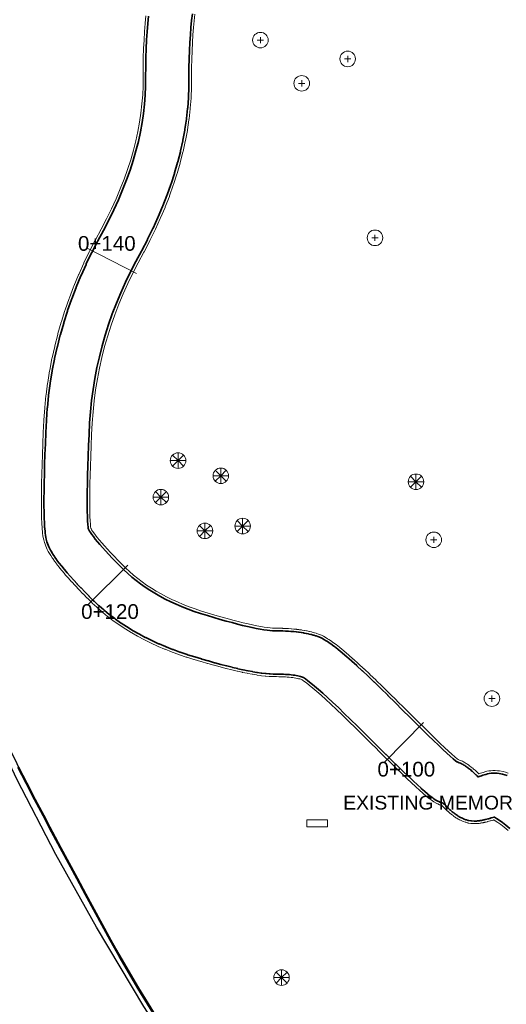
# Model space of a CAD drawing. Header units: metres. Extents: x -6552 to -6384, y 5654608 to 5654799.
# Tile 3 of 20: x -6520 to -6492, y 5654663 to 5654720. Entities that reach past the tile are written whole.
import ezdxf
from ezdxf.enums import TextEntityAlignment as Align

# ---------------------------------------------------------------- set-up
doc = ezdxf.new("R2010")
doc.units = ezdxf.units.M
doc.header["$LTSCALE"] = 0.5
doc.linetypes.add('PHANTOM', pattern=[22, 12, -2, 2, -2, 2, -2])
for name, color, linetype, lineweight in [('L-ANNO-DIMS', 2, 'Continuous', 18), ('L-HARD-PATT', 253, 'Continuous', 13), ('L-HARD-PAVE', 8, 'Continuous', 35), ('V-PROP-LINE', 7, 'PHANTOM', 50), ('V-ROAD-CURB', 7, 'Continuous', 25), ('V-ROAD-SW', 8, 'Continuous', 25), ('V-SITE-FURN', 40, 'Continuous', 18), ('V-VEG-TREE', 94, 'Continuous', 18)]:
    doc.layers.add(name, color=color, linetype=linetype, lineweight=lineweight)
doc.styles.add('BR-STD', font='arial.ttf')

# ---------------------------------------------------------------- blocks, each defined once
blk = doc.blocks.new('SITE-BENCH')
at = {"color": 0, "lineweight": -2}
blk.add_lwpolyline([(-1.5, -0.5), (1.5, -0.5), (1.5, 0.5), (-1.5, 0.5)], close=True, dxfattribs=at)
blk = doc.blocks.new('VEG-TREE-DECID')
at = {"color": 0, "lineweight": -2}
for p, q in [((-0.6, 0), (0.6, 0)), ((0, -0.6), (0, 0.6))]:
    blk.add_line(p, q, dxfattribs=at)
blk.add_circle((0, 0), 1.5, dxfattribs=at)
blk = doc.blocks.new('VEG-TREE-CONIF')
at = {"color": 0, "lineweight": -2}
for q in [(-1.5, 0), (-1.06, 1.06), (-1.06, -1.06), (0, 1.5), (1.06, 1.06), (1.5, 0), (0, -1.5), (1.06, -1.06)]:
    blk.add_line((0, 0), q, dxfattribs=at)
blk.add_circle((0, 0), 1.5, dxfattribs=at)

msp = doc.modelspace()

# ---------------------------------------------------------------- linework, layer by layer
at = {"layer": 'L-ANNO-DIMS'}
for points in [[(-6513.031, 5654705.658), (-6515.876, 5654707.124)], [(-6513.53, 5654688.793), (-6515.801, 5654686.538)], [(-6496.434, 5654679.705), (-6498.682, 5654677.428)]]:
    msp.add_lwpolyline(points, dxfattribs=at)
at = {"layer": 'L-HARD-PATT'}
for points in [[(-6491.614, 5654676.629), (-6491.744, 5654676.673), (-6491.884, 5654676.712), (-6492.064, 5654676.748), (-6492.189, 5654676.764), (-6492.311, 5654676.773), (-6492.433, 5654676.77), (-6492.542, 5654676.762), (-6492.646, 5654676.751), (-6492.748, 5654676.73), (-6492.848, 5654676.701), (-6492.938, 5654676.672), (-6493.02, 5654676.645), (-6493.097, 5654676.62), (-6493.169, 5654676.598), (-6493.236, 5654676.578), (-6493.292, 5654676.562), (-6493.297, 5654676.566), (-6493.342, 5654676.61), (-6493.397, 5654676.665), (-6493.412, 5654676.68), (-6493.473, 5654676.738), (-6493.489, 5654676.754), (-6493.547, 5654676.808), (-6493.566, 5654676.825), (-6493.623, 5654676.876), (-6493.644, 5654676.894), (-6493.698, 5654676.941), (-6493.722, 5654676.961), (-6493.775, 5654677.004), (-6493.802, 5654677.026), (-6493.853, 5654677.065), (-6493.885, 5654677.089), (-6493.934, 5654677.124), (-6493.971, 5654677.149), (-6494.018, 5654677.181), (-6494.061, 5654677.208), (-6494.106, 5654677.236), (-6494.157, 5654677.265), (-6494.2, 5654677.289), (-6494.261, 5654677.32), (-6494.302, 5654677.34), (-6494.376, 5654677.372), (-6494.415, 5654677.387), (-6494.502, 5654677.419), (-6494.523, 5654677.425), (-6494.588, 5654677.479), (-6494.728, 5654677.599), (-6494.898, 5654677.751), (-6495.097, 5654677.933), (-6495.323, 5654678.145), (-6495.577, 5654678.385), (-6495.857, 5654678.654), (-6496.164, 5654678.951), (-6496.496, 5654679.275), (-6496.854, 5654679.628), (-6497.239, 5654680.008), (-6497.648, 5654680.416), (-6498.085, 5654680.853), (-6498.089, 5654680.857), (-6498.505, 5654681.269), (-6498.51, 5654681.274), (-6498.904, 5654681.66), (-6498.91, 5654681.665), (-6499.283, 5654682.027), (-6499.289, 5654682.033), (-6499.64, 5654682.369), (-6499.647, 5654682.375), (-6499.977, 5654682.686), (-6499.986, 5654682.693), (-6500.294, 5654682.979), (-6500.304, 5654682.987), (-6500.591, 5654683.247), (-6500.603, 5654683.258), (-6500.868, 5654683.492), (-6500.882, 5654683.504), (-6501.127, 5654683.713), (-6501.144, 5654683.728), (-6501.367, 5654683.912), (-6501.389, 5654683.93), (-6501.591, 5654684.088), (-6501.62, 5654684.111), (-6501.8, 5654684.244), (-6501.841, 5654684.272), (-6501.999, 5654684.38), (-6502.058, 5654684.418), (-6502.195, 5654684.5), (-6502.286, 5654684.55), (-6502.402, 5654684.606), (-6502.558, 5654684.67), (-6502.652, 5654684.701), (-6502.688, 5654684.713), (-6502.785, 5654684.742), (-6502.82, 5654684.752), (-6502.921, 5654684.779), (-6502.954, 5654684.788), (-6503.059, 5654684.813), (-6503.09, 5654684.82), (-6503.199, 5654684.843), (-6503.228, 5654684.849), (-6503.341, 5654684.871), (-6503.369, 5654684.876), (-6503.486, 5654684.895), (-6503.512, 5654684.899), (-6503.633, 5654684.917), (-6503.657, 5654684.92), (-6503.782, 5654684.936), (-6503.806, 5654684.938), (-6503.935, 5654684.952), (-6503.957, 5654684.954), (-6504.089, 5654684.966), (-6504.11, 5654684.968), (-6504.247, 5654684.977), (-6504.267, 5654684.979), (-6504.407, 5654684.986), (-6504.426, 5654684.987), (-6504.57, 5654684.993), (-6504.588, 5654684.994), (-6504.737, 5654684.998), (-6504.754, 5654684.998), (-6504.906, 5654685), (-6504.922, 5654685), (-6505.05, 5654685), (-6505.17, 5654685.005), (-6505.314, 5654685.017), (-6505.481, 5654685.037), (-6505.668, 5654685.064), (-6505.876, 5654685.098), (-6506.103, 5654685.141), (-6506.348, 5654685.191), (-6506.611, 5654685.25), (-6506.892, 5654685.316), (-6507.19, 5654685.391), (-6507.505, 5654685.473), (-6507.837, 5654685.564), (-6508.186, 5654685.662), (-6508.552, 5654685.769), (-6508.933, 5654685.884), (-6509.321, 5654686.003), (-6509.687, 5654686.126), (-6510.044, 5654686.255), (-6510.389, 5654686.391), (-6510.725, 5654686.534), (-6511.05, 5654686.683), (-6511.365, 5654686.839), (-6511.67, 5654687.001), (-6511.964, 5654687.169), (-6512.249, 5654687.344), (-6512.524, 5654687.525), (-6512.79, 5654687.712), (-6513.045, 5654687.906), (-6513.292, 5654688.106), (-6513.529, 5654688.312), (-6513.757, 5654688.524), (-6513.987, 5654688.755), (-6514.216, 5654688.988), (-6514.431, 5654689.21), (-6514.631, 5654689.421), (-6514.816, 5654689.621), (-6514.986, 5654689.81), (-6515.142, 5654689.987), (-6515.282, 5654690.152), (-6515.407, 5654690.305), (-6515.516, 5654690.444), (-6515.609, 5654690.569), (-6515.685, 5654690.678), (-6515.744, 5654690.77), (-6515.786, 5654690.84), (-6515.786, 5654690.84), (-6515.809, 5654690.886), (-6515.811, 5654690.892), (-6515.825, 5654690.991), (-6515.84, 5654691.15), (-6515.853, 5654691.359), (-6515.864, 5654691.614), (-6515.871, 5654691.911), (-6515.875, 5654692.249), (-6515.875, 5654692.627), (-6515.871, 5654693.044), (-6515.864, 5654693.5), (-6515.852, 5654693.995), (-6515.837, 5654694.527), (-6515.817, 5654695.098), (-6515.794, 5654695.706), (-6515.767, 5654696.352), (-6515.736, 5654697.019), (-6515.688, 5654697.667), (-6515.622, 5654698.31), (-6515.537, 5654698.95), (-6515.433, 5654699.586), (-6515.311, 5654700.218), (-6515.171, 5654700.846), (-6515.012, 5654701.471), (-6514.834, 5654702.092), (-6514.638, 5654702.71), (-6514.424, 5654703.325), (-6514.19, 5654703.936), (-6513.938, 5654704.544), (-6513.667, 5654705.149), (-6513.377, 5654705.751), (-6513.069, 5654706.35), (-6512.733, 5654706.96), (-6512.719, 5654706.987), (-6512.396, 5654707.608), (-6512.382, 5654707.636), (-6512.081, 5654708.253), (-6512.067, 5654708.283), (-6511.788, 5654708.896), (-6511.775, 5654708.927), (-6511.517, 5654709.536), (-6511.504, 5654709.569), (-6511.267, 5654710.174), (-6511.254, 5654710.208), (-6511.04, 5654710.81), (-6511.027, 5654710.846), (-6510.834, 5654711.443), (-6510.823, 5654711.481), (-6510.651, 5654712.074), (-6510.64, 5654712.113), (-6510.49, 5654712.703), (-6510.48, 5654712.743), (-6510.351, 5654713.329), (-6510.343, 5654713.371), (-6510.236, 5654713.953), (-6510.228, 5654713.996), (-6510.142, 5654714.574), (-6510.137, 5654714.618), (-6510.072, 5654715.193), (-6510.068, 5654715.238), (-6510.025, 5654715.808), (-6510.022, 5654715.855), (-6510.001, 5654716.421), (-6510, 5654716.469), (-6510, 5654717.025), (-6509.994, 5654717.553), (-6509.983, 5654718.062), (-6509.966, 5654718.55), (-6509.943, 5654719.016), (-6509.915, 5654719.462), (-6509.882, 5654719.887), (-6509.843, 5654720.29), (-6509.799, 5654720.672)], [(-6509.65, 5654720.653), (-6509.694, 5654720.275), (-6509.732, 5654719.874), (-6509.766, 5654719.452), (-6509.794, 5654719.008), (-6509.816, 5654718.543), (-6509.833, 5654718.058), (-6509.844, 5654717.551), (-6509.85, 5654717.024), (-6509.85, 5654716.469), (-6509.851, 5654716.416), (-6509.872, 5654715.849), (-6509.875, 5654715.797), (-6509.918, 5654715.227), (-6509.923, 5654715.176), (-6509.988, 5654714.602), (-6509.994, 5654714.552), (-6510.08, 5654713.974), (-6510.088, 5654713.926), (-6510.196, 5654713.344), (-6510.205, 5654713.297), (-6510.334, 5654712.711), (-6510.345, 5654712.666), (-6510.495, 5654712.076), (-6510.507, 5654712.033), (-6510.679, 5654711.439), (-6510.691, 5654711.397), (-6510.885, 5654710.8), (-6510.898, 5654710.76), (-6511.113, 5654710.158), (-6511.127, 5654710.12), (-6511.364, 5654709.514), (-6511.379, 5654709.478), (-6511.636, 5654708.869), (-6511.652, 5654708.834), (-6511.931, 5654708.221), (-6511.947, 5654708.187), (-6512.247, 5654707.57), (-6512.263, 5654707.539), (-6512.585, 5654706.918), (-6512.601, 5654706.888), (-6512.936, 5654706.279), (-6513.243, 5654705.684), (-6513.531, 5654705.086), (-6513.8, 5654704.485), (-6514.051, 5654703.881), (-6514.283, 5654703.273), (-6514.496, 5654702.663), (-6514.691, 5654702.049), (-6514.867, 5654701.432), (-6515.025, 5654700.811), (-6515.164, 5654700.187), (-6515.286, 5654699.56), (-6515.388, 5654698.928), (-6515.473, 5654698.293), (-6515.539, 5654697.653), (-6515.587, 5654697.01), (-6515.617, 5654696.345), (-6515.644, 5654695.7), (-6515.667, 5654695.092), (-6515.687, 5654694.522), (-6515.702, 5654693.991), (-6515.714, 5654693.497), (-6515.721, 5654693.042), (-6515.725, 5654692.626), (-6515.725, 5654692.25), (-6515.721, 5654691.914), (-6515.714, 5654691.619), (-6515.703, 5654691.367), (-6515.69, 5654691.162), (-6515.676, 5654691.009), (-6515.665, 5654690.933), (-6515.655, 5654690.913), (-6515.617, 5654690.848), (-6515.561, 5654690.762), (-6515.561, 5654690.762), (-6515.487, 5654690.657), (-6515.397, 5654690.535), (-6515.29, 5654690.398), (-6515.167, 5654690.248), (-6515.028, 5654690.085), (-6514.874, 5654689.909), (-6514.705, 5654689.722), (-6514.521, 5654689.523), (-6514.322, 5654689.313), (-6514.109, 5654689.093), (-6513.881, 5654688.861), (-6513.652, 5654688.632), (-6513.428, 5654688.423), (-6513.195, 5654688.221), (-6512.953, 5654688.024), (-6512.701, 5654687.833), (-6512.44, 5654687.649), (-6512.169, 5654687.471), (-6511.888, 5654687.298), (-6511.597, 5654687.132), (-6511.297, 5654686.972), (-6510.986, 5654686.819), (-6510.664, 5654686.671), (-6510.333, 5654686.53), (-6509.991, 5654686.395), (-6509.638, 5654686.267), (-6509.275, 5654686.145), (-6508.89, 5654686.027), (-6508.509, 5654685.913), (-6508.145, 5654685.807), (-6507.797, 5654685.708), (-6507.467, 5654685.618), (-6507.153, 5654685.536), (-6506.856, 5654685.462), (-6506.577, 5654685.396), (-6506.316, 5654685.338), (-6506.074, 5654685.288), (-6505.85, 5654685.246), (-6505.645, 5654685.212), (-6505.461, 5654685.185), (-6505.299, 5654685.167), (-6505.16, 5654685.155), (-6505.046, 5654685.15), (-6504.922, 5654685.15), (-6504.904, 5654685.15), (-6504.752, 5654685.148), (-6504.733, 5654685.148), (-6504.584, 5654685.144), (-6504.564, 5654685.143), (-6504.42, 5654685.137), (-6504.399, 5654685.136), (-6504.258, 5654685.128), (-6504.236, 5654685.127), (-6504.099, 5654685.117), (-6504.076, 5654685.115), (-6503.943, 5654685.104), (-6503.919, 5654685.101), (-6503.79, 5654685.088), (-6503.764, 5654685.085), (-6503.639, 5654685.069), (-6503.611, 5654685.065), (-6503.49, 5654685.048), (-6503.461, 5654685.043), (-6503.344, 5654685.024), (-6503.313, 5654685.018), (-6503.2, 5654684.997), (-6503.168, 5654684.99), (-6503.058, 5654684.967), (-6503.024, 5654684.959), (-6502.918, 5654684.933), (-6502.882, 5654684.924), (-6502.781, 5654684.897), (-6502.742, 5654684.886), (-6502.645, 5654684.857), (-6502.604, 5654684.844), (-6502.51, 5654684.813), (-6502.336, 5654684.741), (-6502.22, 5654684.684), (-6502.118, 5654684.628), (-6501.981, 5654684.546), (-6501.915, 5654684.504), (-6501.757, 5654684.397), (-6501.711, 5654684.364), (-6501.531, 5654684.231), (-6501.498, 5654684.206), (-6501.297, 5654684.048), (-6501.271, 5654684.027), (-6501.049, 5654683.844), (-6501.029, 5654683.827), (-6500.785, 5654683.618), (-6500.769, 5654683.604), (-6500.503, 5654683.37), (-6500.49, 5654683.358), (-6500.203, 5654683.099), (-6500.192, 5654683.089), (-6499.884, 5654682.804), (-6499.875, 5654682.795), (-6499.545, 5654682.485), (-6499.537, 5654682.477), (-6499.185, 5654682.141), (-6499.178, 5654682.135), (-6498.805, 5654681.773), (-6498.799, 5654681.767), (-6498.405, 5654681.381), (-6498.399, 5654681.375), (-6497.983, 5654680.963), (-6497.979, 5654680.959), (-6497.542, 5654680.522), (-6497.133, 5654680.115), (-6496.749, 5654679.735), (-6496.391, 5654679.383), (-6496.059, 5654679.058), (-6495.753, 5654678.762), (-6495.474, 5654678.494), (-6495.221, 5654678.254), (-6494.995, 5654678.044), (-6494.797, 5654677.862), (-6494.629, 5654677.712), (-6494.492, 5654677.594), (-6494.449, 5654677.559), (-6494.359, 5654677.526), (-6494.32, 5654677.511), (-6494.238, 5654677.475), (-6494.197, 5654677.455), (-6494.128, 5654677.42), (-6494.085, 5654677.397), (-6494.028, 5654677.364), (-6493.983, 5654677.337), (-6493.934, 5654677.305), (-6493.887, 5654677.274), (-6493.846, 5654677.246), (-6493.797, 5654677.21), (-6493.762, 5654677.184), (-6493.711, 5654677.145), (-6493.68, 5654677.12), (-6493.627, 5654677.078), (-6493.601, 5654677.055), (-6493.546, 5654677.008), (-6493.522, 5654676.988), (-6493.466, 5654676.937), (-6493.445, 5654676.918), (-6493.387, 5654676.863), (-6493.368, 5654676.846), (-6493.308, 5654676.787), (-6493.291, 5654676.771), (-6493.25, 5654676.73), (-6493.213, 5654676.742), (-6493.142, 5654676.764), (-6493.066, 5654676.788), (-6492.985, 5654676.814), (-6492.896, 5654676.844), (-6492.784, 5654676.876), (-6492.669, 5654676.899), (-6492.553, 5654676.912), (-6492.443, 5654676.92), (-6492.307, 5654676.923), (-6492.17, 5654676.913), (-6492.045, 5654676.897), (-6491.844, 5654676.857), (-6491.703, 5654676.818), (-6491.558, 5654676.769)], [(-6491.552, 5654673.463), (-6491.774, 5654673.643), (-6491.974, 5654673.796), (-6492.15, 5654673.922), (-6492.299, 5654674.02), (-6492.381, 5654674.068), (-6492.391, 5654674.065), (-6492.402, 5654674.061), (-6492.481, 5654674.038), (-6492.494, 5654674.034), (-6492.568, 5654674.013), (-6492.582, 5654674.008), (-6492.653, 5654673.989), (-6492.669, 5654673.985), (-6492.736, 5654673.967), (-6492.754, 5654673.962), (-6492.817, 5654673.946), (-6492.838, 5654673.941), (-6492.897, 5654673.928), (-6492.922, 5654673.922), (-6492.976, 5654673.91), (-6493.005, 5654673.904), (-6493.056, 5654673.895), (-6493.09, 5654673.889), (-6493.137, 5654673.881), (-6493.178, 5654673.875), (-6493.221, 5654673.869), (-6493.271, 5654673.863), (-6493.31, 5654673.859), (-6493.372, 5654673.854), (-6493.407, 5654673.852), (-6493.484, 5654673.85), (-6493.516, 5654673.85), (-6493.679, 5654673.86), (-6493.712, 5654673.863), (-6493.853, 5654673.887), (-6493.888, 5654673.895), (-6494.006, 5654673.927), (-6494.043, 5654673.938), (-6494.141, 5654673.974), (-6494.18, 5654673.989), (-6494.262, 5654674.025), (-6494.303, 5654674.045), (-6494.372, 5654674.08), (-6494.415, 5654674.103), (-6494.472, 5654674.136), (-6494.517, 5654674.163), (-6494.566, 5654674.195), (-6494.613, 5654674.226), (-6494.654, 5654674.254), (-6494.703, 5654674.29), (-6494.738, 5654674.316), (-6494.789, 5654674.355), (-6494.82, 5654674.38), (-6494.873, 5654674.422), (-6494.899, 5654674.445), (-6494.954, 5654674.492), (-6494.978, 5654674.512), (-6495.034, 5654674.563), (-6495.055, 5654674.582), (-6495.113, 5654674.637), (-6495.132, 5654674.654), (-6495.192, 5654674.713), (-6495.209, 5654674.729), (-6495.263, 5654674.783), (-6495.306, 5654674.825), (-6495.345, 5654674.861), (-6495.38, 5654674.893), (-6495.39, 5654674.901), (-6495.509, 5654674.94), (-6495.624, 5654674.989), (-6495.681, 5654675.017), (-6495.849, 5654675.112), (-6495.931, 5654675.167), (-6496.004, 5654675.219), (-6496.111, 5654675.301), (-6496.152, 5654675.333), (-6496.285, 5654675.443), (-6496.31, 5654675.464), (-6496.468, 5654675.601), (-6496.486, 5654675.616), (-6496.669, 5654675.78), (-6496.682, 5654675.792), (-6496.891, 5654675.983), (-6496.901, 5654675.992), (-6497.135, 5654676.211), (-6497.143, 5654676.218), (-6497.402, 5654676.464), (-6497.408, 5654676.47), (-6497.694, 5654676.743), (-6497.699, 5654676.748), (-6498.009, 5654677.049), (-6498.013, 5654677.053), (-6498.349, 5654677.381), (-6498.353, 5654677.385), (-6498.714, 5654677.74), (-6498.717, 5654677.743), (-6499.104, 5654678.126), (-6499.107, 5654678.129), (-6499.519, 5654678.539), (-6499.521, 5654678.541), (-6499.956, 5654678.976), (-6500.367, 5654679.384), (-6500.756, 5654679.765), (-6501.123, 5654680.12), (-6501.467, 5654680.449), (-6501.789, 5654680.751), (-6502.087, 5654681.027), (-6502.362, 5654681.276), (-6502.614, 5654681.498), (-6502.84, 5654681.692), (-6503.04, 5654681.857), (-6503.212, 5654681.992), (-6503.353, 5654682.096), (-6503.455, 5654682.165), (-6503.492, 5654682.188), (-6503.528, 5654682.198), (-6503.592, 5654682.216), (-6503.662, 5654682.232), (-6503.738, 5654682.249), (-6503.82, 5654682.264), (-6503.907, 5654682.279), (-6504, 5654682.292), (-6504.098, 5654682.305), (-6504.202, 5654682.315), (-6504.311, 5654682.325), (-6504.425, 5654682.333), (-6504.544, 5654682.34), (-6504.668, 5654682.345), (-6504.797, 5654682.348), (-6504.931, 5654682.35), (-6505.078, 5654682.35), (-6505.142, 5654682.351), (-6505.314, 5654682.359), (-6505.366, 5654682.363), (-6505.554, 5654682.378), (-6505.598, 5654682.383), (-6505.801, 5654682.406), (-6505.839, 5654682.411), (-6506.057, 5654682.442), (-6506.09, 5654682.447), (-6506.324, 5654682.486), (-6506.352, 5654682.491), (-6506.602, 5654682.538), (-6506.626, 5654682.543), (-6506.892, 5654682.598), (-6506.913, 5654682.602), (-6507.194, 5654682.665), (-6507.213, 5654682.669), (-6507.51, 5654682.739), (-6507.527, 5654682.743), (-6507.84, 5654682.821), (-6507.855, 5654682.825), (-6508.183, 5654682.911), (-6508.196, 5654682.915), (-6508.54, 5654683.009), (-6508.553, 5654683.012), (-6508.912, 5654683.114), (-6508.923, 5654683.117), (-6509.298, 5654683.226), (-6509.309, 5654683.229), (-6509.699, 5654683.347), (-6509.709, 5654683.349), (-6510.115, 5654683.474), (-6510.148, 5654683.485), (-6510.544, 5654683.618), (-6510.578, 5654683.63), (-6510.965, 5654683.77), (-6510.999, 5654683.783), (-6511.376, 5654683.932), (-6511.411, 5654683.946), (-6511.779, 5654684.102), (-6511.815, 5654684.118), (-6512.172, 5654684.282), (-6512.208, 5654684.3), (-6512.556, 5654684.472), (-6512.593, 5654684.49), (-6512.931, 5654684.67), (-6512.968, 5654684.691), (-6513.296, 5654684.878), (-6513.334, 5654684.9), (-6513.652, 5654685.096), (-6513.69, 5654685.12), (-6513.998, 5654685.323), (-6514.036, 5654685.348), (-6514.335, 5654685.559), (-6514.372, 5654685.587), (-6514.661, 5654685.806), (-6514.698, 5654685.835), (-6514.978, 5654686.061), (-6515.014, 5654686.092), (-6515.284, 5654686.326), (-6515.32, 5654686.359), (-6515.58, 5654686.601), (-6515.615, 5654686.635), (-6515.865, 5654686.885), (-6515.873, 5654686.893), (-6516.109, 5654687.133), (-6516.118, 5654687.142), (-6516.341, 5654687.373), (-6516.351, 5654687.383), (-6516.56, 5654687.604), (-6516.57, 5654687.615), (-6516.766, 5654687.826), (-6516.777, 5654687.839), (-6516.959, 5654688.04), (-6516.972, 5654688.055), (-6517.14, 5654688.246), (-6517.155, 5654688.264), (-6517.309, 5654688.445), (-6517.326, 5654688.465), (-6517.466, 5654688.637), (-6517.485, 5654688.66), (-6517.612, 5654688.822), (-6517.633, 5654688.85), (-6517.746, 5654689.003), (-6517.771, 5654689.036), (-6517.87, 5654689.179), (-6517.898, 5654689.22), (-6517.984, 5654689.353), (-6518.016, 5654689.404), (-6518.088, 5654689.527), (-6518.124, 5654689.593), (-6518.183, 5654689.706), (-6518.224, 5654689.792), (-6518.269, 5654689.896), (-6518.313, 5654690.01), (-6518.344, 5654690.104), (-6518.386, 5654690.261), (-6518.413, 5654690.391), (-6518.43, 5654690.484), (-6518.453, 5654690.652), (-6518.46, 5654690.713), (-6518.48, 5654690.918), (-6518.483, 5654690.961), (-6518.499, 5654691.203), (-6518.5, 5654691.234), (-6518.512, 5654691.514), (-6518.513, 5654691.538), (-6518.521, 5654691.854), (-6518.521, 5654691.873), (-6518.525, 5654692.227), (-6518.525, 5654692.242), (-6518.525, 5654692.633), (-6518.525, 5654692.646), (-6518.521, 5654693.073), (-6518.521, 5654693.084), (-6518.513, 5654693.549), (-6518.513, 5654693.558), (-6518.501, 5654694.06), (-6518.501, 5654694.068), (-6518.485, 5654694.607), (-6518.485, 5654694.614), (-6518.466, 5654695.19), (-6518.465, 5654695.196), (-6518.442, 5654695.809), (-6518.442, 5654695.815), (-6518.414, 5654696.465), (-6518.414, 5654696.47), (-6518.383, 5654697.157), (-6518.381, 5654697.197), (-6518.33, 5654697.881), (-6518.326, 5654697.921), (-6518.256, 5654698.601), (-6518.251, 5654698.642), (-6518.161, 5654699.317), (-6518.155, 5654699.358), (-6518.046, 5654700.03), (-6518.039, 5654700.07), (-6517.91, 5654700.738), (-6517.901, 5654700.778), (-6517.753, 5654701.442), (-6517.743, 5654701.482), (-6517.576, 5654702.142), (-6517.565, 5654702.181), (-6517.377, 5654702.838), (-6517.366, 5654702.877), (-6517.159, 5654703.529), (-6517.146, 5654703.567), (-6516.919, 5654704.216), (-6516.906, 5654704.253), (-6516.659, 5654704.898), (-6516.645, 5654704.935), (-6516.379, 5654705.575), (-6516.364, 5654705.611), (-6516.078, 5654706.248), (-6516.062, 5654706.283), (-6515.757, 5654706.916), (-6515.74, 5654706.95), (-6515.416, 5654707.579), (-6515.399, 5654707.612), (-6515.063, 5654708.222), (-6514.757, 5654708.813), (-6514.472, 5654709.398), (-6514.208, 5654709.977), (-6513.965, 5654710.551), (-6513.743, 5654711.119), (-6513.542, 5654711.681), (-6513.362, 5654712.238), (-6513.203, 5654712.79), (-6513.063, 5654713.335), (-6512.945, 5654713.875), (-6512.846, 5654714.41), (-6512.767, 5654714.939), (-6512.709, 5654715.463), (-6512.669, 5654715.981), (-6512.65, 5654716.495), (-6512.65, 5654717.031), (-6512.65, 5654717.046), (-6512.644, 5654717.589), (-6512.644, 5654717.606), (-6512.632, 5654718.129), (-6512.632, 5654718.146), (-6512.614, 5654718.65), (-6512.613, 5654718.669), (-6512.59, 5654719.154), (-6512.589, 5654719.174), (-6512.559, 5654719.639), (-6512.558, 5654719.661), (-6512.523, 5654720.106), (-6512.521, 5654720.13), (-6512.479, 5654720.556)], [(-6512.33, 5654720.542), (-6512.371, 5654720.116), (-6512.373, 5654720.094), (-6512.408, 5654719.649), (-6512.41, 5654719.629), (-6512.439, 5654719.165), (-6512.44, 5654719.146), (-6512.463, 5654718.662), (-6512.464, 5654718.645), (-6512.482, 5654718.141), (-6512.482, 5654718.126), (-6512.494, 5654717.602), (-6512.494, 5654717.588), (-6512.5, 5654717.045), (-6512.5, 5654717.031), (-6512.5, 5654716.492), (-6512.52, 5654715.973), (-6512.559, 5654715.449), (-6512.619, 5654714.919), (-6512.698, 5654714.385), (-6512.798, 5654713.845), (-6512.918, 5654713.301), (-6513.058, 5654712.75), (-6513.219, 5654712.194), (-6513.4, 5654711.633), (-6513.603, 5654711.066), (-6513.826, 5654710.494), (-6514.07, 5654709.917), (-6514.336, 5654709.334), (-6514.623, 5654708.745), (-6514.931, 5654708.152), (-6515.267, 5654707.54), (-6515.283, 5654707.51), (-6515.607, 5654706.881), (-6515.622, 5654706.851), (-6515.927, 5654706.218), (-6515.942, 5654706.187), (-6516.227, 5654705.55), (-6516.241, 5654705.518), (-6516.506, 5654704.877), (-6516.519, 5654704.844), (-6516.765, 5654704.2), (-6516.778, 5654704.166), (-6517.004, 5654703.518), (-6517.016, 5654703.484), (-6517.223, 5654702.831), (-6517.233, 5654702.797), (-6517.421, 5654702.14), (-6517.43, 5654702.105), (-6517.598, 5654701.445), (-6517.607, 5654701.409), (-6517.755, 5654700.745), (-6517.763, 5654700.71), (-6517.891, 5654700.042), (-6517.898, 5654700.006), (-6518.007, 5654699.334), (-6518.013, 5654699.298), (-6518.102, 5654698.622), (-6518.107, 5654698.586), (-6518.177, 5654697.906), (-6518.18, 5654697.87), (-6518.231, 5654697.186), (-6518.233, 5654697.151), (-6518.264, 5654696.463), (-6518.265, 5654696.459), (-6518.292, 5654695.808), (-6518.292, 5654695.804), (-6518.315, 5654695.19), (-6518.316, 5654695.185), (-6518.335, 5654694.609), (-6518.335, 5654694.603), (-6518.351, 5654694.064), (-6518.351, 5654694.057), (-6518.363, 5654693.555), (-6518.363, 5654693.546), (-6518.371, 5654693.082), (-6518.371, 5654693.072), (-6518.375, 5654692.644), (-6518.375, 5654692.633), (-6518.375, 5654692.242), (-6518.375, 5654692.228), (-6518.371, 5654691.875), (-6518.371, 5654691.858), (-6518.363, 5654691.541), (-6518.362, 5654691.52), (-6518.35, 5654691.241), (-6518.349, 5654691.212), (-6518.333, 5654690.97), (-6518.33, 5654690.932), (-6518.311, 5654690.727), (-6518.304, 5654690.673), (-6518.281, 5654690.505), (-6518.267, 5654690.422), (-6518.239, 5654690.291), (-6518.201, 5654690.152), (-6518.17, 5654690.058), (-6518.131, 5654689.956), (-6518.086, 5654689.852), (-6518.05, 5654689.775), (-6517.991, 5654689.662), (-6517.959, 5654689.603), (-6517.886, 5654689.48), (-6517.858, 5654689.434), (-6517.772, 5654689.301), (-6517.747, 5654689.265), (-6517.648, 5654689.122), (-6517.626, 5654689.092), (-6517.513, 5654688.94), (-6517.494, 5654688.915), (-6517.367, 5654688.753), (-6517.35, 5654688.732), (-6517.21, 5654688.56), (-6517.195, 5654688.542), (-6517.041, 5654688.361), (-6517.027, 5654688.345), (-6516.859, 5654688.154), (-6516.848, 5654688.141), (-6516.666, 5654687.94), (-6516.655, 5654687.928), (-6516.46, 5654687.717), (-6516.451, 5654687.707), (-6516.242, 5654687.486), (-6516.233, 5654687.477), (-6516.01, 5654687.247), (-6516.002, 5654687.239), (-6515.766, 5654686.998), (-6515.759, 5654686.991), (-6515.509, 5654686.741), (-6515.477, 5654686.711), (-6515.218, 5654686.469), (-6515.185, 5654686.44), (-6514.916, 5654686.205), (-6514.883, 5654686.178), (-6514.604, 5654685.951), (-6514.571, 5654685.925), (-6514.282, 5654685.706), (-6514.248, 5654685.682), (-6513.949, 5654685.471), (-6513.916, 5654685.448), (-6513.607, 5654685.245), (-6513.574, 5654685.224), (-6513.255, 5654685.028), (-6513.222, 5654685.008), (-6512.894, 5654684.821), (-6512.86, 5654684.803), (-6512.522, 5654684.623), (-6512.49, 5654684.606), (-6512.142, 5654684.434), (-6512.109, 5654684.419), (-6511.752, 5654684.255), (-6511.72, 5654684.24), (-6511.353, 5654684.084), (-6511.321, 5654684.071), (-6510.944, 5654683.923), (-6510.914, 5654683.911), (-6510.527, 5654683.771), (-6510.497, 5654683.76), (-6510.1, 5654683.627), (-6510.071, 5654683.618), (-6509.664, 5654683.493), (-6509.656, 5654683.49), (-6509.265, 5654683.373), (-6509.256, 5654683.37), (-6508.881, 5654683.261), (-6508.871, 5654683.258), (-6508.512, 5654683.156), (-6508.501, 5654683.153), (-6508.157, 5654683.06), (-6508.145, 5654683.056), (-6507.817, 5654682.97), (-6507.803, 5654682.967), (-6507.491, 5654682.889), (-6507.476, 5654682.885), (-6507.179, 5654682.815), (-6507.162, 5654682.811), (-6506.881, 5654682.749), (-6506.861, 5654682.744), (-6506.596, 5654682.69), (-6506.574, 5654682.685), (-6506.324, 5654682.639), (-6506.299, 5654682.634), (-6506.065, 5654682.595), (-6506.036, 5654682.591), (-6505.817, 5654682.559), (-6505.784, 5654682.555), (-6505.581, 5654682.532), (-6505.541, 5654682.528), (-6505.354, 5654682.512), (-6505.307, 5654682.509), (-6505.135, 5654682.501), (-6505.078, 5654682.5), (-6504.93, 5654682.5), (-6504.794, 5654682.498), (-6504.663, 5654682.495), (-6504.537, 5654682.49), (-6504.415, 5654682.483), (-6504.299, 5654682.475), (-6504.187, 5654682.465), (-6504.081, 5654682.454), (-6503.98, 5654682.441), (-6503.884, 5654682.427), (-6503.793, 5654682.412), (-6503.708, 5654682.396), (-6503.629, 5654682.379), (-6503.555, 5654682.361), (-6503.487, 5654682.343), (-6503.431, 5654682.326), (-6503.374, 5654682.292), (-6503.266, 5654682.218), (-6503.121, 5654682.111), (-6502.946, 5654681.974), (-6502.744, 5654681.807), (-6502.515, 5654681.611), (-6502.263, 5654681.388), (-6501.986, 5654681.138), (-6501.686, 5654680.861), (-6501.364, 5654680.558), (-6501.019, 5654680.228), (-6500.652, 5654679.872), (-6500.262, 5654679.49), (-6499.851, 5654679.083), (-6499.415, 5654678.647), (-6499.413, 5654678.645), (-6499.001, 5654678.235), (-6498.999, 5654678.233), (-6498.612, 5654677.85), (-6498.609, 5654677.847), (-6498.248, 5654677.492), (-6498.245, 5654677.489), (-6497.909, 5654677.16), (-6497.905, 5654677.157), (-6497.594, 5654676.856), (-6497.59, 5654676.852), (-6497.305, 5654676.578), (-6497.299, 5654676.573), (-6497.039, 5654676.327), (-6497.033, 5654676.321), (-6496.798, 5654676.102), (-6496.79, 5654676.094), (-6496.581, 5654675.902), (-6496.569, 5654675.892), (-6496.386, 5654675.728), (-6496.37, 5654675.714), (-6496.212, 5654675.578), (-6496.189, 5654675.559), (-6496.056, 5654675.449), (-6496.02, 5654675.421), (-6495.913, 5654675.339), (-6495.848, 5654675.292), (-6495.766, 5654675.237), (-6495.616, 5654675.152), (-6495.559, 5654675.124), (-6495.456, 5654675.08), (-6495.349, 5654675.045), (-6495.32, 5654675.039), (-6495.313, 5654675.033), (-6495.281, 5654675.005), (-6495.244, 5654674.972), (-6495.203, 5654674.934), (-6495.158, 5654674.89), (-6495.103, 5654674.835), (-6495.088, 5654674.82), (-6495.027, 5654674.762), (-6495.011, 5654674.746), (-6494.953, 5654674.692), (-6494.934, 5654674.675), (-6494.877, 5654674.624), (-6494.856, 5654674.606), (-6494.802, 5654674.559), (-6494.778, 5654674.539), (-6494.725, 5654674.496), (-6494.698, 5654674.474), (-6494.647, 5654674.435), (-6494.615, 5654674.411), (-6494.566, 5654674.376), (-6494.529, 5654674.351), (-6494.482, 5654674.319), (-6494.439, 5654674.292), (-6494.394, 5654674.264), (-6494.343, 5654674.235), (-6494.3, 5654674.211), (-6494.239, 5654674.18), (-6494.198, 5654674.16), (-6494.124, 5654674.128), (-6494.085, 5654674.113), (-6493.998, 5654674.081), (-6493.96, 5654674.07), (-6493.855, 5654674.041), (-6493.82, 5654674.034), (-6493.695, 5654674.012), (-6493.662, 5654674.009), (-6493.516, 5654674), (-6493.484, 5654674), (-6493.415, 5654674.002), (-6493.38, 5654674.004), (-6493.325, 5654674.008), (-6493.286, 5654674.012), (-6493.241, 5654674.017), (-6493.198, 5654674.023), (-6493.162, 5654674.029), (-6493.115, 5654674.037), (-6493.084, 5654674.042), (-6493.033, 5654674.052), (-6493.008, 5654674.057), (-6492.953, 5654674.069), (-6492.931, 5654674.074), (-6492.872, 5654674.087), (-6492.853, 5654674.092), (-6492.791, 5654674.108), (-6492.774, 5654674.112), (-6492.707, 5654674.13), (-6492.693, 5654674.133), (-6492.622, 5654674.153), (-6492.609, 5654674.157), (-6492.535, 5654674.178), (-6492.524, 5654674.182), (-6492.446, 5654674.205), (-6492.435, 5654674.208), (-6492.365, 5654674.23), (-6492.345, 5654674.22), (-6492.22, 5654674.147), (-6492.065, 5654674.046), (-6491.884, 5654673.917), (-6491.681, 5654673.761), (-6491.456, 5654673.578)]]:
    msp.add_lwpolyline(points, dxfattribs=at)
at = {"layer": 'L-HARD-PAVE'}
for points in [[(-6509.799, 5654720.672), (-6509.843, 5654720.29), (-6509.882, 5654719.887), (-6509.915, 5654719.462), (-6509.943, 5654719.016), (-6509.966, 5654718.55), (-6509.983, 5654718.062), (-6509.994, 5654717.553), (-6510, 5654717.025), (-6510, 5654716.469), (-6510.001, 5654716.421), (-6510.022, 5654715.855), (-6510.025, 5654715.808), (-6510.068, 5654715.238), (-6510.072, 5654715.193), (-6510.137, 5654714.618), (-6510.142, 5654714.574), (-6510.228, 5654713.996), (-6510.236, 5654713.953), (-6510.343, 5654713.371), (-6510.351, 5654713.329), (-6510.48, 5654712.743), (-6510.49, 5654712.703), (-6510.64, 5654712.113), (-6510.651, 5654712.074), (-6510.823, 5654711.481), (-6510.834, 5654711.443), (-6511.027, 5654710.846), (-6511.04, 5654710.81), (-6511.254, 5654710.208), (-6511.267, 5654710.174), (-6511.504, 5654709.569), (-6511.517, 5654709.536), (-6511.775, 5654708.927), (-6511.788, 5654708.896), (-6512.067, 5654708.283), (-6512.081, 5654708.253), (-6512.382, 5654707.636), (-6512.396, 5654707.608), (-6512.719, 5654706.987), (-6512.733, 5654706.96), (-6513.069, 5654706.35), (-6513.377, 5654705.751), (-6513.667, 5654705.149), (-6513.938, 5654704.544), (-6514.19, 5654703.936), (-6514.424, 5654703.325), (-6514.638, 5654702.71), (-6514.834, 5654702.092), (-6515.012, 5654701.471), (-6515.171, 5654700.846), (-6515.311, 5654700.218), (-6515.433, 5654699.586), (-6515.537, 5654698.95), (-6515.622, 5654698.31), (-6515.688, 5654697.667), (-6515.736, 5654697.019), (-6515.767, 5654696.352), (-6515.794, 5654695.706), (-6515.817, 5654695.098), (-6515.837, 5654694.527), (-6515.852, 5654693.995), (-6515.864, 5654693.5), (-6515.871, 5654693.044), (-6515.875, 5654692.627), (-6515.875, 5654692.249), (-6515.871, 5654691.911), (-6515.864, 5654691.614), (-6515.853, 5654691.359), (-6515.84, 5654691.15), (-6515.825, 5654690.991), (-6515.811, 5654690.892), (-6515.809, 5654690.886), (-6515.786, 5654690.84), (-6515.744, 5654690.77), (-6515.744, 5654690.77), (-6515.685, 5654690.678), (-6515.609, 5654690.569), (-6515.516, 5654690.444), (-6515.407, 5654690.305), (-6515.282, 5654690.152), (-6515.142, 5654689.987), (-6514.986, 5654689.81), (-6514.816, 5654689.621), (-6514.631, 5654689.421), (-6514.431, 5654689.21), (-6514.216, 5654688.988), (-6513.987, 5654688.755), (-6513.757, 5654688.524), (-6513.529, 5654688.312), (-6513.292, 5654688.106), (-6513.045, 5654687.906), (-6512.79, 5654687.712), (-6512.524, 5654687.525), (-6512.249, 5654687.344), (-6511.964, 5654687.169), (-6511.67, 5654687.001), (-6511.365, 5654686.839), (-6511.05, 5654686.683), (-6510.725, 5654686.534), (-6510.389, 5654686.391), (-6510.044, 5654686.255), (-6509.687, 5654686.126), (-6509.321, 5654686.003), (-6508.933, 5654685.884), (-6508.552, 5654685.769), (-6508.186, 5654685.662), (-6507.837, 5654685.564), (-6507.505, 5654685.473), (-6507.19, 5654685.391), (-6506.892, 5654685.316), (-6506.611, 5654685.25), (-6506.348, 5654685.191), (-6506.103, 5654685.141), (-6505.876, 5654685.098), (-6505.668, 5654685.064), (-6505.481, 5654685.037), (-6505.314, 5654685.017), (-6505.17, 5654685.005), (-6505.05, 5654685), (-6504.922, 5654685), (-6504.906, 5654685), (-6504.754, 5654684.998), (-6504.737, 5654684.998), (-6504.588, 5654684.994), (-6504.57, 5654684.993), (-6504.426, 5654684.987), (-6504.407, 5654684.986), (-6504.267, 5654684.979), (-6504.247, 5654684.977), (-6504.11, 5654684.968), (-6504.089, 5654684.966), (-6503.957, 5654684.954), (-6503.935, 5654684.952), (-6503.806, 5654684.938), (-6503.782, 5654684.936), (-6503.657, 5654684.92), (-6503.633, 5654684.917), (-6503.512, 5654684.899), (-6503.486, 5654684.895), (-6503.369, 5654684.876), (-6503.341, 5654684.871), (-6503.228, 5654684.849), (-6503.199, 5654684.843), (-6503.09, 5654684.82), (-6503.059, 5654684.813), (-6502.954, 5654684.788), (-6502.921, 5654684.779), (-6502.82, 5654684.752), (-6502.785, 5654684.742), (-6502.688, 5654684.713), (-6502.652, 5654684.701), (-6502.558, 5654684.67), (-6502.402, 5654684.606), (-6502.286, 5654684.55), (-6502.195, 5654684.5), (-6502.058, 5654684.418), (-6501.999, 5654684.38), (-6501.841, 5654684.272), (-6501.8, 5654684.244), (-6501.62, 5654684.111), (-6501.591, 5654684.088), (-6501.389, 5654683.93), (-6501.367, 5654683.912), (-6501.144, 5654683.728), (-6501.127, 5654683.713), (-6500.882, 5654683.504), (-6500.868, 5654683.492), (-6500.603, 5654683.258), (-6500.591, 5654683.247), (-6500.304, 5654682.987), (-6500.294, 5654682.979), (-6499.986, 5654682.693), (-6499.977, 5654682.686), (-6499.647, 5654682.375), (-6499.64, 5654682.369), (-6499.289, 5654682.033), (-6499.283, 5654682.027), (-6498.91, 5654681.665), (-6498.904, 5654681.66), (-6498.51, 5654681.274), (-6498.505, 5654681.269), (-6498.089, 5654680.857), (-6498.085, 5654680.853), (-6497.648, 5654680.416), (-6497.239, 5654680.008), (-6496.854, 5654679.628), (-6496.496, 5654679.275), (-6496.164, 5654678.951), (-6495.857, 5654678.654), (-6495.577, 5654678.385), (-6495.323, 5654678.145), (-6495.097, 5654677.933), (-6494.898, 5654677.751), (-6494.728, 5654677.599), (-6494.588, 5654677.479), (-6494.523, 5654677.425), (-6494.502, 5654677.419), (-6494.415, 5654677.387), (-6494.376, 5654677.372), (-6494.302, 5654677.34), (-6494.261, 5654677.32), (-6494.2, 5654677.289), (-6494.157, 5654677.265), (-6494.106, 5654677.236), (-6494.061, 5654677.208), (-6494.018, 5654677.181), (-6493.971, 5654677.149), (-6493.934, 5654677.124), (-6493.885, 5654677.089), (-6493.853, 5654677.065), (-6493.802, 5654677.026), (-6493.775, 5654677.004), (-6493.722, 5654676.961), (-6493.698, 5654676.941), (-6493.644, 5654676.894), (-6493.623, 5654676.876), (-6493.566, 5654676.825), (-6493.547, 5654676.808), (-6493.489, 5654676.754), (-6493.473, 5654676.738), (-6493.412, 5654676.68), (-6493.397, 5654676.665), (-6493.342, 5654676.61), (-6493.297, 5654676.566), (-6493.292, 5654676.562), (-6493.236, 5654676.578), (-6493.169, 5654676.598), (-6493.097, 5654676.62), (-6493.02, 5654676.645), (-6492.938, 5654676.672), (-6492.848, 5654676.701), (-6492.748, 5654676.73), (-6492.646, 5654676.751), (-6492.542, 5654676.762), (-6492.433, 5654676.77), (-6492.311, 5654676.773), (-6492.189, 5654676.764), (-6492.064, 5654676.748), (-6491.884, 5654676.712), (-6491.744, 5654676.673), (-6491.614, 5654676.629)], [(-6491.456, 5654673.578), (-6491.681, 5654673.761), (-6491.884, 5654673.917), (-6492.065, 5654674.046), (-6492.22, 5654674.147), (-6492.345, 5654674.22), (-6492.365, 5654674.23), (-6492.435, 5654674.208), (-6492.446, 5654674.205), (-6492.524, 5654674.182), (-6492.535, 5654674.178), (-6492.609, 5654674.157), (-6492.622, 5654674.153), (-6492.693, 5654674.133), (-6492.707, 5654674.13), (-6492.774, 5654674.112), (-6492.791, 5654674.108), (-6492.853, 5654674.092), (-6492.872, 5654674.087), (-6492.931, 5654674.074), (-6492.953, 5654674.069), (-6493.008, 5654674.057), (-6493.033, 5654674.052), (-6493.084, 5654674.042), (-6493.115, 5654674.037), (-6493.162, 5654674.029), (-6493.198, 5654674.023), (-6493.241, 5654674.017), (-6493.286, 5654674.012), (-6493.325, 5654674.008), (-6493.38, 5654674.004), (-6493.415, 5654674.002), (-6493.484, 5654674), (-6493.516, 5654674), (-6493.662, 5654674.009), (-6493.695, 5654674.012), (-6493.82, 5654674.034), (-6493.855, 5654674.041), (-6493.96, 5654674.07), (-6493.998, 5654674.081), (-6494.085, 5654674.113), (-6494.124, 5654674.128), (-6494.198, 5654674.16), (-6494.239, 5654674.18), (-6494.3, 5654674.211), (-6494.343, 5654674.235), (-6494.394, 5654674.264), (-6494.439, 5654674.292), (-6494.482, 5654674.319), (-6494.529, 5654674.351), (-6494.566, 5654674.376), (-6494.615, 5654674.411), (-6494.647, 5654674.435), (-6494.698, 5654674.474), (-6494.725, 5654674.496), (-6494.778, 5654674.539), (-6494.802, 5654674.559), (-6494.856, 5654674.606), (-6494.877, 5654674.624), (-6494.934, 5654674.675), (-6494.953, 5654674.692), (-6495.011, 5654674.746), (-6495.027, 5654674.762), (-6495.088, 5654674.82), (-6495.103, 5654674.835), (-6495.158, 5654674.89), (-6495.203, 5654674.934), (-6495.244, 5654674.972), (-6495.281, 5654675.005), (-6495.313, 5654675.033), (-6495.32, 5654675.039), (-6495.349, 5654675.045), (-6495.456, 5654675.08), (-6495.559, 5654675.124), (-6495.616, 5654675.152), (-6495.766, 5654675.237), (-6495.848, 5654675.292), (-6495.913, 5654675.339), (-6496.02, 5654675.421), (-6496.056, 5654675.449), (-6496.189, 5654675.559), (-6496.212, 5654675.578), (-6496.37, 5654675.714), (-6496.386, 5654675.728), (-6496.569, 5654675.892), (-6496.581, 5654675.902), (-6496.79, 5654676.094), (-6496.798, 5654676.102), (-6497.033, 5654676.321), (-6497.039, 5654676.327), (-6497.299, 5654676.573), (-6497.305, 5654676.578), (-6497.59, 5654676.852), (-6497.594, 5654676.856), (-6497.905, 5654677.157), (-6497.909, 5654677.16), (-6498.245, 5654677.489), (-6498.248, 5654677.492), (-6498.609, 5654677.847), (-6498.612, 5654677.85), (-6498.999, 5654678.233), (-6499.001, 5654678.235), (-6499.413, 5654678.645), (-6499.415, 5654678.647), (-6499.851, 5654679.083), (-6500.262, 5654679.49), (-6500.652, 5654679.872), (-6501.019, 5654680.228), (-6501.364, 5654680.558), (-6501.686, 5654680.861), (-6501.986, 5654681.138), (-6502.263, 5654681.388), (-6502.515, 5654681.611), (-6502.744, 5654681.807), (-6502.946, 5654681.974), (-6503.121, 5654682.111), (-6503.266, 5654682.218), (-6503.374, 5654682.292), (-6503.431, 5654682.326), (-6503.487, 5654682.343), (-6503.555, 5654682.361), (-6503.629, 5654682.379), (-6503.708, 5654682.396), (-6503.793, 5654682.412), (-6503.884, 5654682.427), (-6503.98, 5654682.441), (-6504.081, 5654682.454), (-6504.187, 5654682.465), (-6504.299, 5654682.475), (-6504.415, 5654682.483), (-6504.537, 5654682.49), (-6504.663, 5654682.495), (-6504.794, 5654682.498), (-6504.93, 5654682.5), (-6505.078, 5654682.5), (-6505.135, 5654682.501), (-6505.307, 5654682.509), (-6505.354, 5654682.512), (-6505.541, 5654682.528), (-6505.581, 5654682.532), (-6505.784, 5654682.555), (-6505.817, 5654682.559), (-6506.036, 5654682.591), (-6506.065, 5654682.595), (-6506.299, 5654682.634), (-6506.324, 5654682.639), (-6506.574, 5654682.685), (-6506.596, 5654682.69), (-6506.861, 5654682.744), (-6506.881, 5654682.749), (-6507.162, 5654682.811), (-6507.179, 5654682.815), (-6507.476, 5654682.885), (-6507.491, 5654682.889), (-6507.803, 5654682.967), (-6507.817, 5654682.97), (-6508.145, 5654683.056), (-6508.157, 5654683.06), (-6508.501, 5654683.153), (-6508.512, 5654683.156), (-6508.871, 5654683.258), (-6508.881, 5654683.261), (-6509.256, 5654683.37), (-6509.265, 5654683.373), (-6509.656, 5654683.49), (-6509.664, 5654683.493), (-6510.071, 5654683.618), (-6510.1, 5654683.627), (-6510.497, 5654683.76), (-6510.527, 5654683.771), (-6510.914, 5654683.911), (-6510.944, 5654683.923), (-6511.321, 5654684.071), (-6511.353, 5654684.084), (-6511.72, 5654684.24), (-6511.752, 5654684.255), (-6512.109, 5654684.419), (-6512.142, 5654684.434), (-6512.49, 5654684.606), (-6512.522, 5654684.623), (-6512.86, 5654684.803), (-6512.894, 5654684.821), (-6513.222, 5654685.008), (-6513.255, 5654685.028), (-6513.574, 5654685.224), (-6513.607, 5654685.245), (-6513.916, 5654685.448), (-6513.949, 5654685.471), (-6514.248, 5654685.682), (-6514.282, 5654685.706), (-6514.571, 5654685.925), (-6514.604, 5654685.951), (-6514.883, 5654686.178), (-6514.916, 5654686.205), (-6515.185, 5654686.44), (-6515.218, 5654686.469), (-6515.477, 5654686.711), (-6515.509, 5654686.741), (-6515.759, 5654686.991), (-6515.766, 5654686.998), (-6516.002, 5654687.239), (-6516.01, 5654687.247), (-6516.233, 5654687.477), (-6516.242, 5654687.486), (-6516.451, 5654687.707), (-6516.46, 5654687.717), (-6516.655, 5654687.928), (-6516.666, 5654687.94), (-6516.848, 5654688.141), (-6516.859, 5654688.154), (-6517.027, 5654688.345), (-6517.041, 5654688.361), (-6517.195, 5654688.542), (-6517.21, 5654688.56), (-6517.35, 5654688.732), (-6517.367, 5654688.753), (-6517.494, 5654688.915), (-6517.513, 5654688.94), (-6517.626, 5654689.092), (-6517.648, 5654689.122), (-6517.747, 5654689.265), (-6517.772, 5654689.301), (-6517.858, 5654689.434), (-6517.886, 5654689.48), (-6517.959, 5654689.603), (-6517.991, 5654689.662), (-6518.05, 5654689.775), (-6518.086, 5654689.852), (-6518.131, 5654689.956), (-6518.17, 5654690.058), (-6518.201, 5654690.152), (-6518.239, 5654690.291), (-6518.267, 5654690.422), (-6518.281, 5654690.505), (-6518.304, 5654690.673), (-6518.311, 5654690.727), (-6518.33, 5654690.932), (-6518.333, 5654690.97), (-6518.349, 5654691.212), (-6518.35, 5654691.241), (-6518.362, 5654691.52), (-6518.363, 5654691.541), (-6518.371, 5654691.858), (-6518.371, 5654691.875), (-6518.375, 5654692.228), (-6518.375, 5654692.242), (-6518.375, 5654692.633), (-6518.375, 5654692.644), (-6518.371, 5654693.072), (-6518.371, 5654693.082), (-6518.363, 5654693.546), (-6518.363, 5654693.555), (-6518.351, 5654694.057), (-6518.351, 5654694.064), (-6518.335, 5654694.603), (-6518.335, 5654694.609), (-6518.316, 5654695.185), (-6518.315, 5654695.19), (-6518.292, 5654695.804), (-6518.292, 5654695.808), (-6518.265, 5654696.459), (-6518.264, 5654696.463), (-6518.233, 5654697.151), (-6518.231, 5654697.186), (-6518.18, 5654697.87), (-6518.177, 5654697.906), (-6518.107, 5654698.586), (-6518.102, 5654698.622), (-6518.013, 5654699.298), (-6518.007, 5654699.334), (-6517.898, 5654700.006), (-6517.891, 5654700.042), (-6517.763, 5654700.71), (-6517.755, 5654700.745), (-6517.607, 5654701.409), (-6517.598, 5654701.445), (-6517.43, 5654702.105), (-6517.421, 5654702.14), (-6517.233, 5654702.797), (-6517.223, 5654702.831), (-6517.016, 5654703.484), (-6517.004, 5654703.518), (-6516.778, 5654704.166), (-6516.765, 5654704.2), (-6516.519, 5654704.844), (-6516.506, 5654704.877), (-6516.241, 5654705.518), (-6516.227, 5654705.55), (-6515.942, 5654706.187), (-6515.927, 5654706.218), (-6515.622, 5654706.851), (-6515.607, 5654706.881), (-6515.283, 5654707.51), (-6515.267, 5654707.54), (-6514.931, 5654708.152), (-6514.623, 5654708.745), (-6514.336, 5654709.334), (-6514.07, 5654709.917), (-6513.826, 5654710.494), (-6513.603, 5654711.066), (-6513.4, 5654711.633), (-6513.219, 5654712.194), (-6513.058, 5654712.75), (-6512.918, 5654713.301), (-6512.798, 5654713.845), (-6512.698, 5654714.385), (-6512.619, 5654714.919), (-6512.559, 5654715.449), (-6512.52, 5654715.973), (-6512.5, 5654716.492), (-6512.5, 5654717.031), (-6512.5, 5654717.045), (-6512.494, 5654717.588), (-6512.494, 5654717.602), (-6512.482, 5654718.126), (-6512.482, 5654718.141), (-6512.464, 5654718.645), (-6512.463, 5654718.662), (-6512.44, 5654719.146), (-6512.439, 5654719.165), (-6512.41, 5654719.629), (-6512.408, 5654719.649), (-6512.373, 5654720.094), (-6512.371, 5654720.116), (-6512.33, 5654720.542)]]:
    msp.add_lwpolyline(points, dxfattribs=at)
at = {"layer": 'V-PROP-LINE'}
msp.add_lwpolyline([(-6511.805, 5654662.518), (-6512.369, 5654663.428), (-6512.924, 5654664.342), (-6513.47, 5654665.261), (-6514.004, 5654666.187), (-6514.527, 5654667.12), (-6515.014, 5654668.006), (-6515.498, 5654668.894), (-6515.98, 5654669.782), (-6516.46, 5654670.671), (-6516.938, 5654671.562), (-6517.415, 5654672.453), (-6517.911, 5654673.384), (-6518.404, 5654674.316), (-6518.895, 5654675.248), (-6519.383, 5654676.183), (-6519.867, 5654677.119)], dxfattribs=at)
at = {"layer": 'V-ROAD-CURB'}
for points in [[(-6492.366, 5654635.511), (-6495.978, 5654639.806), (-6498.127, 5654642.491), (-6502.782, 5654648.875), (-6507.438, 5654655.259), (-6512.6, 5654663.276), (-6515.343, 5654667.874), (-6517.687, 5654672.076), (-6519.939, 5654676.425), (-6521.962, 5654680.697), (-6523.931, 5654685.273), (-6525.251, 5654688.584), (-6526.492, 5654691.969), (-6528.2, 5654697.129), (-6529.68, 5654702.226), (-6530.776, 5654706.438), (-6532.072, 5654712.095), (-6533.244, 5654718.24), (-6534.098, 5654724.337)], [(-6514.325, 5654666.762), (-6512.291, 5654663.291), (-6510.195, 5654660.039)]]:
    msp.add_lwpolyline(points, dxfattribs=at)
at = {"layer": 'V-ROAD-SW'}
msp.add_lwpolyline([(-6534.139, 5654727.664), (-6533.646, 5654723.329), (-6533.112, 5654719.724), (-6531.577, 5654711.554), (-6530.604, 5654707.415), (-6529.162, 5654701.793), (-6527.262, 5654695.295), (-6525.29, 5654689.659), (-6524.308, 5654687.085), (-6521.8, 5654681.097), (-6519.483, 5654676.376), (-6516.912, 5654671.564), (-6514.32, 5654666.763)], dxfattribs=at)

# ---------------------------------------------------------------- block references
at = {"layer": 'V-SITE-FURN', "xscale": 0.4, "yscale": 0.4}
msp.add_blockref('SITE-BENCH', (-6502.583, 5654673.866), dxfattribs=at)
at = {"layer": 'V-VEG-TREE', "xscale": 0.3, "yscale": 0.3}
for name, p in [('VEG-TREE-DECID', (-6505.867, 5654719.152)), ('VEG-TREE-DECID', (-6500.823, 5654718.068)), ('VEG-TREE-DECID', (-6503.479, 5654716.654)), ('VEG-TREE-DECID', (-6499.246, 5654707.722)), ('VEG-TREE-CONIF', (-6510.623, 5654694.843)), ('VEG-TREE-CONIF', (-6508.154, 5654693.963)), ('VEG-TREE-CONIF', (-6496.877, 5654693.617)), ('VEG-TREE-CONIF', (-6511.618, 5654692.729)), ('VEG-TREE-CONIF', (-6509.072, 5654690.78)), ('VEG-TREE-CONIF', (-6506.893, 5654691.056)), ('VEG-TREE-DECID', (-6495.849, 5654690.263)), ('VEG-TREE-DECID', (-6492.488, 5654681.08)), ('VEG-TREE-CONIF', (-6504.647, 5654664.95))]:
    msp.add_blockref(name, p, dxfattribs=at)

# ---------------------------------------------------------------- texts
at = {"layer": 'L-ANNO-DIMS', "style": 'BR-STD'}
for s, p in [('0+140', (-6516.409, 5654707.399)), ('0+120', (-6516.226, 5654686.115)), ('0+100', (-6499.103, 5654677.001))]:
    msp.add_text(s, height=0.85, dxfattribs=at).set_placement(p, align=Align.MIDDLE_LEFT)
at = {"layer": 'V-SITE-FURN', "style": 'BR-STD'}
msp.add_text('EXISTING MEMORIAL BENCH - PROTECT', height=0.8, dxfattribs=at).set_placement((-6501.083, 5654675.066), align=Align.MIDDLE_LEFT)

doc.saveas('drawing.dxf')
